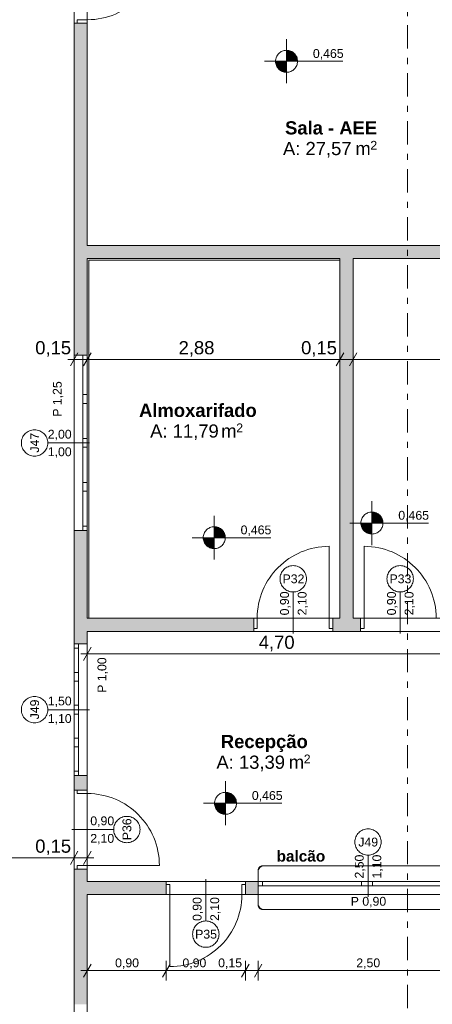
# Model space of a CAD drawing. Header units: millimetres. Extents: x -589 to 841, y -447 to 987.
# Tile 12 of 27: x 416 to 510, y 211 to 436. Entities that reach past the tile are written whole.
import ezdxf
from ezdxf.xclip import XClip

# ---------------------------------------------------------------- set-up
doc = ezdxf.new("R2010")
doc.units = ezdxf.units.MM
doc.header["$MEASUREMENT"] = 0
doc.header["$XCLIPFRAME"] = 0
doc.linetypes.add('Tracejado Duplo', pattern=[10.936111, 5.291667, -2.116667, 1.411111, -2.116667])
for name, color, linetype in [('Anotação - Geral.2D', 7, 'Continuous'), ('Cotas - Geral.2D', 7, 'Continuous'), ('Desenho 2D - Geral.2D', 7, 'Continuous'), ('Laje.ARQ', 7, 'Continuous'), ('Marcador - Cortes e Elevações.2D', 7, 'Continuous'), ('Parede.ARQ', 7, 'Continuous'), ('Zonas.ARQ', 7, 'Continuous')]:
    doc.layers.add(name, color=color, linetype=linetype)
doc.styles.add('GENERATED_STYLE_1', font='txt')
doc.styles.add('GENERATED_STYLE_2', font='txt')

# ---------------------------------------------------------------- blocks, each defined once
blk = doc.blocks.new('Desenho_1_1', base_point=(-612.98, 435.63))
at = {"layer": 'Cotas - Geral.2D', "linetype": 'Continuous', "lineweight": 0}
for points in [[(476.41, 426.36), (478.91, 426.36), (478.72, 427.32), (478.18, 428.13), (477.37, 428.67), (476.41, 428.86)], [(476.41, 426.36), (473.91, 426.36), (474.1, 425.4), (474.64, 424.59), (475.46, 424.05), (476.41, 423.86)], [(495.84, 321.1), (498.34, 321.1), (498.15, 322.06), (497.61, 322.87), (496.79, 323.41), (495.84, 323.6)], [(495.84, 321.1), (493.34, 321.1), (493.53, 320.14), (494.07, 319.33), (494.88, 318.79), (495.84, 318.6)], [(459.96, 317.77), (462.46, 317.77), (462.27, 318.72), (461.73, 319.53), (460.92, 320.07), (459.96, 320.27)], [(459.96, 317.77), (457.46, 317.77), (457.65, 316.81), (458.19, 316), (459, 315.46), (459.96, 315.27)], [(462.52, 257.24), (465.02, 257.24), (464.83, 258.2), (464.29, 259.01), (463.48, 259.55), (462.52, 259.74)], [(462.52, 257.24), (460.02, 257.24), (460.21, 256.29), (460.76, 255.48), (461.57, 254.93), (462.52, 254.74)]]:
    blk.add_hatch(color=7, dxfattribs=at).paths.add_polyline_path(points)
at = {"layer": 'Parede.ARQ', "linetype": 'Continuous', "lineweight": 0}
for points in [[(428.07, 384.4), (431.07, 384.4), (431.07, 435.03), (428.07, 435.03)], [(580.07, 384.4), (428.07, 384.4), (428.07, 381.4), (580.07, 381.4)], [(431.07, 381.4), (428.07, 381.4), (428.07, 359.37), (431.07, 359.37)], [(491.57, 299.4), (491.57, 381.4), (488.57, 381.4), (488.57, 299.4)], [(428.07, 299.4), (431.07, 299.4), (431.07, 319.37), (428.07, 319.37)], [(428.07, 299.4), (428.07, 296.4), (468.93, 296.4), (468.93, 299.4)], [(486.93, 299.4), (486.93, 296.4), (493.27, 296.4), (493.27, 299.4)], [(431.07, 296.4), (428.07, 296.4), (428.07, 293.57), (431.07, 293.57)], [(431.07, 263.57), (428.07, 263.57), (428.07, 260.25), (431.07, 260.25)], [(428.07, 211.42), (431.07, 211.42), (431.07, 242.25), (428.07, 242.25)], [(431.07, 239.41), (431.07, 236.41), (449.04, 236.41), (449.04, 239.41)], [(467.04, 236.41), (469.95, 236.41), (469.95, 239.41), (467.04, 239.41)]]:
    blk.add_hatch(color=36, dxfattribs=at).paths.add_polyline_path(points)
at = {"layer": 'Cotas - Geral.2D', "color": 7, "linetype": 'Continuous', "lineweight": 0}
for p, q in [((476.41, 421.36), (476.41, 431.36)), ((471.41, 426.36), (489.25, 426.36)), ((428.94, 359.91), (427.21, 356.91)), ((428.07, 356.16), (428.07, 360.66)), ((431.94, 359.91), (430.21, 356.91)), ((431.07, 356.16), (431.07, 360.66)), ((489.44, 359.91), (487.71, 356.91)), ((488.57, 356.16), (488.57, 360.66)), ((492.44, 359.91), (490.71, 356.91)), ((491.57, 356.16), (491.57, 360.66)), ((426.61, 358.41), (428.07, 358.41)), ((428.07, 358.41), (431.07, 358.41)), ((431.07, 358.41), (488.57, 358.41)), ((488.57, 358.41), (491.57, 358.41)), ((491.57, 358.41), (580.07, 358.41)), ((495.84, 316.1), (495.84, 326.1)), ((459.96, 312.77), (459.96, 322.77)), ((490.84, 321.1), (508.68, 321.1)), ((454.96, 317.77), (472.8, 317.77)), ((431.94, 292.78), (430.21, 289.78)), ((431.07, 289.03), (431.07, 293.53)), ((429.61, 291.28), (431.07, 291.28)), ((431.07, 291.28), (525.07, 291.28)), ((462.52, 252.24), (462.52, 262.24)), ((457.52, 257.24), (475.36, 257.24)), ((428.07, 242.56), (428.07, 247.06)), ((431.07, 242.56), (431.07, 247.06)), ((392.07, 244.81), (428.07, 244.81)), ((428.94, 246.31), (427.21, 243.31)), ((428.07, 244.81), (431.07, 244.81)), ((430.21, 243.31), (431.94, 246.31)), ((431.07, 244.81), (432.54, 244.81)), ((431.94, 220.59), (430.21, 217.59)), ((431.07, 216.84), (431.07, 221.34)), ((449.91, 220.59), (448.18, 217.59)), ((449.04, 216.84), (449.04, 221.34)), ((467.91, 220.59), (466.18, 217.59)), ((467.04, 216.84), (467.04, 221.34)), ((470.81, 220.59), (469.08, 217.59)), ((469.95, 216.84), (469.95, 221.34)), ((429.61, 219.09), (431.07, 219.09)), ((431.07, 219.09), (449.04, 219.09)), ((449.04, 219.09), (467.04, 219.09)), ((467.04, 219.09), (469.95, 219.09)), ((469.95, 219.09), (519.95, 219.09))]:
    blk.add_line(p, q, dxfattribs=at)
for centre in [(476.41, 426.36), (495.84, 321.1), (459.96, 317.77), (462.52, 257.24)]:
    blk.add_circle(centre, 2.5, dxfattribs=at)
at = {"layer": 'Desenho 2D - Geral.2D', "color": 7, "linetype": 'Continuous', "lineweight": 0}
for p, q in [((471.34, 243), (518.54, 243)), ((469.94, 234.4), (469.94, 241.6)), ((471.34, 233), (518.54, 233))]:
    blk.add_line(p, q, dxfattribs=at)
for centre, start, end in [((471.34, 241.6), 90, 180), ((471.34, 234.4), 180, 270)]:
    blk.add_arc(centre, 1.4, start, end, dxfattribs=at)
at = {"layer": 'Laje.ARQ', "color": 83, "linetype": 'Continuous', "lineweight": 0, "flags": 128}
blk.add_lwpolyline([(58.04, 796.4), (58.04, 83.48), (58.04, 51.62), (277.04, 51.62), (277.04, 135.62), (277.04, 363.88), (389.06, 363.88), (389.06, 196.46), (428.07, 196.46), (428.07, 381.4), (428.07, 687.4)], dxfattribs=at)
for points in [[(431.07, 384.4), (580.07, 384.4), (580.07, 458.4), (431.07, 458.4)], [(431.43, 299.4), (488.57, 299.4), (488.57, 381.01), (431.43, 381.01)], [(491.57, 299.4), (580.07, 299.4), (580.07, 381.4), (491.57, 381.4)], [(431.07, 239.41), (525.07, 239.41), (525.07, 296.4), (431.07, 296.4)], [(431.07, 146.41), (580.07, 146.41), (580.07, 236.41), (431.07, 236.41)]]:
    blk.add_lwpolyline(points, close=True, dxfattribs=at)
blk.add_lwpolyline([(470.94, 233), (518.94, 233, 0.414214), (519.94, 234), (519.94, 242, 0.414214), (518.94, 243), (470.94, 243, 0.414214), (469.94, 242), (469.94, 234, 0.414214)], format="xyb", close=True, dxfattribs=at)
at = {"layer": 'Marcador - Cortes e Elevações.2D', "color": 7, "linetype": 'Tracejado Duplo', "lineweight": 0}
blk.add_line((503.92, 915.74), (503.92, 39.98), dxfattribs=at)
at = {"layer": 'Parede.ARQ', "color": 7, "linetype": 'Continuous', "lineweight": 0}
for p, q in [((428.77, 435.03), (428.77, 435.83)), ((428.77, 435.83), (431.07, 435.83)), ((431.07, 435.83), (431.07, 435.03)), ((428.77, 435.03), (428.07, 435.03)), ((428.77, 435.03), (428.07, 435.03)), ((428.07, 435.03), (428.07, 434.29)), ((428.07, 435.03), (428.07, 434.29)), ((431.07, 435.03), (428.77, 435.03)), ((431.07, 435.03), (428.77, 435.03)), ((431.07, 435.03), (428.77, 435.03)), ((431.07, 435.03), (431.07, 434.29)), ((431.07, 435.03), (431.07, 434.29)), ((428.07, 319.37), (428.07, 359.37)), ((430.07, 359.37), (428.07, 359.37)), ((430.07, 359.37), (430.07, 358.37)), ((431.07, 359.37), (430.07, 359.37)), ((431.07, 359.37), (430.07, 359.37)), ((431.07, 319.37), (431.07, 359.37)), ((431.07, 358.37), (431.07, 359.37)), ((430.07, 358.37), (431.07, 358.37)), ((430.07, 358.37), (430.07, 350.37)), ((431.07, 350.37), (431.07, 358.37)), ((431.07, 350.37), (430.07, 350.37)), ((430.07, 350.37), (430.07, 349.37)), ((431.07, 349.37), (431.07, 350.37)), ((430.07, 349.37), (430.07, 348.37)), ((430.07, 348.37), (431.07, 348.37)), ((430.07, 348.37), (430.07, 340.37)), ((431.07, 348.37), (431.07, 349.37)), ((431.07, 340.37), (431.07, 348.37)), ((422.07, 339.37), (431.57, 339.37)), ((431.07, 340.37), (430.07, 340.37)), ((430.07, 340.37), (430.07, 339.37)), ((430.07, 339.37), (430.07, 338.37)), ((431.07, 339.37), (431.07, 340.37)), ((431.07, 338.37), (431.07, 339.37)), ((430.07, 338.37), (431.07, 338.37)), ((430.07, 338.37), (430.07, 330.37)), ((431.07, 330.37), (431.07, 338.37)), ((431.07, 330.37), (430.07, 330.37)), ((430.07, 330.37), (430.07, 329.37)), ((431.07, 329.37), (431.07, 330.37)), ((430.07, 329.37), (430.07, 328.37)), ((430.07, 328.37), (431.07, 328.37)), ((430.07, 328.37), (430.07, 320.37)), ((431.07, 328.37), (431.07, 329.37)), ((431.07, 320.37), (431.07, 328.37)), ((430.07, 319.37), (428.07, 319.37)), ((431.07, 320.37), (430.07, 320.37)), ((430.07, 320.37), (430.07, 319.37)), ((431.07, 319.37), (430.07, 319.37)), ((431.07, 319.37), (430.07, 319.37)), ((431.07, 319.37), (431.07, 320.37)), ((486.13, 299.4), (486.13, 315.8)), ((494.07, 299.4), (494.07, 315.8)), ((477.93, 305.4), (477.93, 295.9)), ((502.27, 305.4), (502.27, 295.9)), ((468.93, 299.4), (468.19, 299.4)), ((468.93, 299.4), (468.19, 299.4)), ((469.73, 299.4), (468.93, 299.4)), ((468.93, 299.4), (468.93, 297.1)), ((468.93, 299.4), (468.93, 297.1)), ((468.93, 299.4), (468.93, 297.1)), ((469.73, 297.1), (469.73, 299.4)), ((486.93, 299.4), (486.13, 299.4)), ((486.13, 299.4), (486.13, 297.1)), ((486.93, 297.1), (486.93, 299.4)), ((486.93, 299.4), (486.93, 297.1)), ((486.93, 299.4), (486.93, 297.1)), ((486.93, 299.4), (487.67, 299.4)), ((486.93, 299.4), (487.67, 299.4)), ((493.27, 299.4), (492.53, 299.4)), ((493.27, 299.4), (492.53, 299.4)), ((493.27, 299.4), (494.07, 299.4)), ((493.27, 297.1), (493.27, 299.4)), ((493.27, 299.4), (493.27, 297.1)), ((493.27, 299.4), (493.27, 297.1)), ((494.07, 299.4), (494.07, 297.1)), ((468.93, 296.4), (468.19, 296.4)), ((468.93, 296.4), (468.19, 296.4)), ((468.93, 297.1), (469.73, 297.1)), ((468.93, 297.1), (468.93, 296.4)), ((468.93, 297.1), (468.93, 296.4)), ((486.13, 297.1), (486.93, 297.1)), ((486.93, 297.1), (486.93, 296.4)), ((486.93, 297.1), (486.93, 296.4)), ((486.93, 296.4), (487.67, 296.4)), ((486.93, 296.4), (487.67, 296.4)), ((493.27, 296.4), (492.53, 296.4)), ((493.27, 296.4), (492.53, 296.4)), ((494.07, 297.1), (493.27, 297.1)), ((493.27, 297.1), (493.27, 296.4)), ((493.27, 297.1), (493.27, 296.4)), ((428.07, 293.57), (428.07, 263.57)), ((428.07, 292.57), (428.07, 293.57)), ((428.07, 293.57), (429.07, 293.57)), ((428.07, 293.57), (429.07, 293.57)), ((429.07, 292.57), (428.07, 292.57)), ((428.07, 287.07), (428.07, 292.57)), ((429.07, 293.57), (429.07, 292.57)), ((429.07, 293.57), (431.07, 293.57)), ((429.07, 292.57), (429.07, 287.07)), ((431.07, 293.57), (431.07, 263.57)), ((428.07, 286.07), (428.07, 287.07)), ((428.07, 287.07), (429.07, 287.07)), ((428.07, 285.07), (428.07, 286.07)), ((429.07, 285.07), (428.07, 285.07)), ((428.07, 279.57), (428.07, 285.07)), ((429.07, 287.07), (429.07, 286.07)), ((429.07, 286.07), (429.07, 285.07)), ((429.07, 285.07), (429.07, 279.57)), ((422.07, 278.57), (431.57, 278.57)), ((428.07, 278.57), (428.07, 279.57)), ((428.07, 279.57), (429.07, 279.57)), ((428.07, 277.57), (428.07, 278.57)), ((429.07, 279.57), (429.07, 278.57)), ((429.07, 278.57), (429.07, 277.57)), ((429.07, 277.57), (428.07, 277.57)), ((428.07, 272.07), (428.07, 277.57)), ((429.07, 277.57), (429.07, 272.07)), ((428.07, 271.07), (428.07, 272.07)), ((428.07, 272.07), (429.07, 272.07)), ((429.07, 272.07), (429.07, 271.07)), ((428.07, 270.07), (428.07, 271.07)), ((429.07, 270.07), (428.07, 270.07)), ((428.07, 264.57), (428.07, 270.07)), ((429.07, 271.07), (429.07, 270.07)), ((429.07, 270.07), (429.07, 264.57)), ((428.07, 263.57), (428.07, 264.57)), ((428.07, 264.57), (429.07, 264.57)), ((428.07, 263.57), (429.07, 263.57)), ((428.07, 263.57), (429.07, 263.57)), ((429.07, 264.57), (429.07, 263.57)), ((429.07, 263.57), (431.07, 263.57)), ((428.07, 260.25), (428.07, 260.99)), ((428.07, 260.25), (428.07, 260.99)), ((431.07, 260.25), (431.07, 260.99)), ((431.07, 260.25), (431.07, 260.99)), ((428.77, 260.25), (428.07, 260.25)), ((428.77, 260.25), (428.07, 260.25)), ((428.77, 260.25), (428.77, 259.45)), ((431.07, 260.25), (428.77, 260.25)), ((431.07, 260.25), (428.77, 260.25)), ((431.07, 260.25), (428.77, 260.25)), ((428.77, 259.45), (431.07, 259.45)), ((431.07, 259.45), (431.07, 260.25)), ((437.07, 251.25), (427.57, 251.25)), ((494.95, 245.41), (494.95, 235.91)), ((431.07, 243.05), (428.77, 243.05)), ((428.77, 243.05), (428.77, 242.25)), ((431.07, 242.25), (431.07, 243.05)), ((431.07, 243.05), (447.47, 243.05)), ((428.77, 242.25), (428.07, 242.25)), ((428.77, 242.25), (428.07, 242.25)), ((428.07, 242.25), (428.07, 241.51)), ((428.07, 242.25), (428.07, 241.51)), ((428.77, 242.25), (431.07, 242.25)), ((431.07, 242.25), (428.77, 242.25)), ((431.07, 242.25), (428.77, 242.25)), ((431.07, 242.25), (431.07, 241.51)), ((431.07, 242.25), (431.07, 241.51)), ((449.04, 239.41), (448.3, 239.41)), ((449.04, 239.41), (448.3, 239.41)), ((449.04, 238.71), (449.04, 239.41)), ((449.04, 238.71), (449.04, 239.41)), ((449.84, 238.71), (449.04, 238.71)), ((449.04, 238.71), (449.04, 236.41)), ((449.04, 236.41), (449.04, 238.71)), ((449.04, 236.41), (449.04, 238.71)), ((449.84, 236.41), (449.84, 238.71)), ((458.04, 230.41), (458.04, 239.91)), ((467.04, 238.71), (466.24, 238.71)), ((466.24, 238.71), (466.24, 236.41)), ((467.04, 238.71), (467.04, 239.41)), ((467.04, 238.71), (467.04, 239.41)), ((467.04, 239.41), (467.78, 239.41)), ((467.04, 239.41), (467.78, 239.41)), ((467.04, 236.41), (467.04, 238.71)), ((467.04, 236.41), (467.04, 238.71)), ((467.04, 236.41), (467.04, 238.71)), ((519.95, 239.41), (469.95, 239.41)), ((469.95, 239.41), (470.95, 239.41)), ((469.95, 239.41), (469.95, 238.41)), ((469.95, 239.41), (469.95, 238.41)), ((470.95, 238.41), (469.95, 238.41)), ((469.95, 238.41), (469.95, 236.41)), ((470.95, 239.41), (470.95, 238.41)), ((470.95, 239.41), (493.45, 239.41)), ((493.45, 238.41), (470.95, 238.41)), ((493.45, 238.41), (493.45, 239.41)), ((493.45, 239.41), (494.45, 239.41)), ((494.45, 238.41), (493.45, 238.41)), ((494.45, 239.41), (495.95, 239.41)), ((495.95, 238.41), (494.45, 238.41)), ((495.95, 239.41), (495.95, 238.41)), ((495.95, 239.41), (518.45, 239.41)), ((518.45, 238.41), (495.95, 238.41)), ((449.04, 236.41), (448.3, 236.41)), ((449.04, 236.41), (448.3, 236.41)), ((449.04, 236.41), (449.84, 236.41)), ((449.84, 236.41), (449.84, 220.01)), ((466.24, 236.41), (467.04, 236.41)), ((467.04, 236.41), (467.78, 236.41)), ((467.04, 236.41), (467.78, 236.41)), ((519.95, 236.41), (469.95, 236.41))]:
    blk.add_line(p, q, dxfattribs=at)
at = {"layer": 'Parede.ARQ', "color": 7, "linetype": 'Continuous', "lineweight": 0, "flags": 128}
for points in [[(428.07, 435.03), (428.07, 384.4)], [(431.07, 384.4), (431.07, 435.03)], [(428.07, 384.4), (428.07, 381.4)], [(580.07, 384.4), (431.07, 384.4)], [(428.07, 381.4), (428.07, 359.37)], [(431.07, 359.37), (431.07, 381.4)], [(431.07, 381.4), (488.57, 381.4)], [(488.57, 381.4), (488.57, 299.4)], [(491.57, 381.4), (580.07, 381.4)], [(491.57, 299.4), (491.57, 381.4)], [(428.07, 319.37), (428.07, 299.4)], [(431.07, 299.4), (431.07, 319.37)], [(428.07, 299.4), (428.07, 296.4)], [(468.93, 299.4), (431.07, 299.4)], [(488.57, 299.4), (486.93, 299.4)], [(493.27, 299.4), (491.57, 299.4)], [(428.07, 296.4), (428.07, 293.57)], [(431.07, 293.57), (431.07, 296.4)], [(431.07, 296.4), (468.93, 296.4)], [(486.93, 296.4), (493.27, 296.4)], [(428.07, 263.57), (428.07, 260.25)], [(431.07, 260.25), (431.07, 263.57)], [(428.07, 242.25), (428.07, 211.42)], [(431.07, 239.41), (431.07, 242.25)], [(449.04, 239.41), (431.07, 239.41)], [(469.95, 239.41), (467.04, 239.41)], [(431.07, 211.42), (431.07, 236.41)], [(431.07, 236.41), (449.04, 236.41)], [(467.04, 236.41), (469.95, 236.41)]]:
    blk.add_lwpolyline(points, dxfattribs=at)
at = {"layer": 'Parede.ARQ', "color": 7, "linetype": 'Continuous', "lineweight": 0}
for centre, start, end in [((431.07, 452.23), 270, 0), ((486.13, 299.4), 90, 180), ((494.07, 299.4), 0, 90), ((431.07, 243.05), 0, 90), ((449.84, 236.41), 270, 0)]:
    blk.add_arc(centre, 16.4, start, end, dxfattribs=at)
at = {"layer": 'Parede.ARQ', "color": 8, "linetype": 'Continuous', "lineweight": 0}
for centre, start, end in [((419.07, 339.37), 90, 270), ((419.07, 339.37), 270, 90), ((477.93, 308.4), 0, 180), ((502.27, 308.4), 0, 180), ((477.93, 308.4), 180, 0), ((502.27, 308.4), 180, 0), ((419.07, 278.57), 90, 270), ((419.07, 278.57), 270, 90), ((440.07, 251.25), 90, 270), ((440.07, 251.25), 270, 90), ((494.95, 248.41), 0, 180), ((494.95, 248.41), 180, 0), ((458.04, 227.41), 0, 180), ((458.04, 227.41), 180, 0)]:
    blk.add_arc(centre, 3, start, end, dxfattribs=at)
at = {"layer": 'Zonas.ARQ', "color": 7, "linetype": 'Continuous', "lineweight": 0}
for p, q in [((428.07, 435.03), (428.07, 434.29)), ((428.77, 435.03), (428.07, 435.03)), ((431.07, 435.03), (428.77, 435.03)), ((431.07, 435.03), (431.07, 434.29)), ((430.07, 359.37), (428.07, 359.37)), ((431.07, 359.37), (430.07, 359.37)), ((430.07, 319.37), (428.07, 319.37)), ((431.07, 319.37), (430.07, 319.37)), ((468.93, 299.4), (468.19, 299.4)), ((468.93, 299.4), (468.93, 297.1)), ((486.93, 299.4), (487.67, 299.4)), ((486.93, 299.4), (486.93, 297.1)), ((493.27, 299.4), (492.53, 299.4)), ((493.27, 299.4), (493.27, 297.1)), ((468.93, 296.4), (468.19, 296.4)), ((468.93, 297.1), (468.93, 296.4)), ((486.93, 297.1), (486.93, 296.4)), ((486.93, 296.4), (487.67, 296.4)), ((493.27, 296.4), (492.53, 296.4)), ((493.27, 297.1), (493.27, 296.4)), ((428.07, 293.57), (429.07, 293.57)), ((429.07, 293.57), (431.07, 293.57)), ((428.07, 263.57), (429.07, 263.57)), ((429.07, 263.57), (431.07, 263.57)), ((428.07, 260.25), (428.07, 260.99)), ((431.07, 260.25), (431.07, 260.99)), ((428.77, 260.25), (428.07, 260.25)), ((431.07, 260.25), (428.77, 260.25)), ((428.07, 242.25), (428.07, 241.51)), ((428.77, 242.25), (428.07, 242.25)), ((431.07, 242.25), (428.77, 242.25)), ((431.07, 242.25), (431.07, 241.51)), ((449.04, 239.41), (448.3, 239.41)), ((449.04, 238.71), (449.04, 239.41)), ((449.04, 236.41), (449.04, 238.71)), ((467.04, 239.41), (467.78, 239.41)), ((467.04, 238.71), (467.04, 239.41)), ((467.04, 236.41), (467.04, 238.71)), ((469.95, 239.41), (469.95, 238.41)), ((469.95, 238.41), (469.95, 236.41)), ((449.04, 236.41), (448.3, 236.41)), ((467.04, 236.41), (467.78, 236.41))]:
    blk.add_line(p, q, dxfattribs=at)
at = {"layer": 'Anotação - Geral.2D', "color": 7, "linetype": 'Continuous', "lineweight": 0, "insert": (479.68, 246.45), "char_height": 2.5, "attachment_point": 2, "style": 'GENERATED_STYLE_2'}
blk.add_mtext('\\A1;{\\pqc;\\fArial|b1|i0|c0|p38;balcão}', dxfattribs=at)
at = {"layer": 'Cotas - Geral.2D', "color": 7, "linetype": 'Continuous', "lineweight": 0, "attachment_point": 7, "style": 'GENERATED_STYLE_1'}
for s, insert, char_height, width in [('\\A1;{\\pql;\\fArial|b0|i0|c0|p38;0,465}', (482.41, 426.76), 2, 6.8389), ('\\A1;{\\pql;\\fArial|b0|i0|c0|p38;0,15}', (419.22, 359.01), 3, 7.9817), ('\\A1;{\\pql;\\fArial|b0|i0|c0|p38;2,88}', (451.84, 359.01), 3, 7.9817), ('\\A1;{\\pql;\\fArial|b0|i0|c0|p38;0,15}', (479.72, 359.01), 3, 7.9817), ('\\A1;{\\pql;\\fArial|b0|i0|c0|p38;0,465}', (501.84, 321.5), 2, 6.8389), ('\\A1;{\\pql;\\fArial|b0|i0|c0|p38;0,465}', (465.96, 318.17), 2, 6.8389), ('\\A1;{\\pql;\\fArial|b0|i0|c0|p38;4,70}', (470.09, 291.88), 3, 7.9817), ('\\A1;{\\pql;\\fArial|b0|i0|c0|p38;0,465}', (468.52, 257.64), 2, 6.8389), ('\\A1;{\\pql;\\fArial|b0|i0|c0|p38;0,15}', (419.22, 245.41), 3, 7.9817), ('\\A1;{\\pql;\\fArial|b0|i0|c0|p38;0,90}', (437.4, 219.49), 2, 5.3212), ('\\A1;{\\pql;\\fArial|b0|i0|c0|p38;0,90}', (452.72, 219.49), 2, 5.3212), ('\\A1;{\\pql;\\fArial|b0|i0|c0|p38;0,15}', (460.85, 219.49), 2, 5.3212), ('\\A1;{\\pql;\\fArial|b0|i0|c0|p38;2,50}', (492.28, 219.49), 2, 5.3212)]:
    blk.add_mtext(s, dxfattribs=dict(at, insert=insert, char_height=char_height, width=width))
at = {"layer": 'Parede.ARQ', "color": 7, "linetype": 'Continuous', "lineweight": 0, "char_height": 2, "attachment_point": 7, "rotation": 90, "style": 'GENERATED_STYLE_1'}
for s, insert in [('\\A1;{\\pql;\\fArial|b0|i0|c0|p38;P 1,25}', (425.61, 345.34)), ('\\A1;{\\pql;\\fArial|b0|i0|c0|p38;J47}', (420.11, 337.17)), ('\\A1;{\\pql;\\fArial|b0|i0|c0|p38;0,90}', (477.32, 300.07)), ('\\A1;{\\pql;\\fArial|b0|i0|c0|p38;2,10}', (481.32, 300.07)), ('\\A1;{\\pql;\\fArial|b0|i0|c0|p38;0,90}', (501.66, 300.07)), ('\\A1;{\\pql;\\fArial|b0|i0|c0|p38;2,10}', (505.66, 300.07)), ('\\A1;{\\pql;\\fArial|b0|i0|c0|p38;P 1,00}', (435.77, 282.41)), ('\\A1;{\\pql;\\fArial|b0|i0|c0|p38;J49}', (420.11, 276.37)), ('\\A1;{\\pql;\\fArial|b0|i0|c0|p38;P36}', (441.11, 248.82)), ('\\A1;{\\pql;\\fArial|b0|i0|c0|p38;2,50}', (494.33, 240.09)), ('\\A1;{\\pql;\\fArial|b0|i0|c0|p38;1,10}', (498.33, 240.09)), ('\\A1;{\\pql;\\fArial|b0|i0|c0|p38;0,90}', (457.43, 230.41)), ('\\A1;{\\pql;\\fArial|b0|i0|c0|p38;2,10}', (461.43, 230.41))]:
    blk.add_mtext(s, dxfattribs=dict(at, insert=insert))
at = {"layer": 'Parede.ARQ', "color": 7, "linetype": 'Continuous', "lineweight": 0, "char_height": 2, "attachment_point": 7, "style": 'GENERATED_STYLE_1'}
for s, insert in [('\\A1;{\\pql;\\fArial|b0|i0|c0|p38;2,00}', (422.07, 339.98)), ('\\A1;{\\pql;\\fArial|b0|i0|c0|p38;1,00}', (422.07, 335.98)), ('\\A1;{\\pql;\\fArial|b0|i0|c0|p38;P32}', (475.5, 307.36)), ('\\A1;{\\pql;\\fArial|b0|i0|c0|p38;P33}', (499.84, 307.36)), ('\\A1;{\\pql;\\fArial|b0|i0|c0|p38;1,50}', (422.07, 279.18)), ('\\A1;{\\pql;\\fArial|b0|i0|c0|p38;1,10}', (422.07, 275.18)), ('\\A1;{\\pql;\\fArial|b0|i0|c0|p38;0,90}', (431.75, 251.86)), ('\\A1;{\\pql;\\fArial|b0|i0|c0|p38;2,10}', (431.75, 247.86)), ('\\A1;{\\pql;\\fArial|b0|i0|c0|p38;J49}', (492.74, 247.37)), ('\\A1;{\\pql;\\fArial|b0|i0|c0|p38;P 0,90}', (491.01, 233.52)), ('\\A1;{\\pql;\\fArial|b0|i0|c0|p38;P35}', (455.61, 226.37))]:
    blk.add_mtext(s, dxfattribs=dict(at, insert=insert))
at = {"layer": 'Zonas.ARQ', "color": 7, "linetype": 'Continuous', "lineweight": 0, "attachment_point": 1}
for s, insert, char_height, style in [('\\A1;{\\pql;\\fArial|b1|i0|c0|p38;Sala - AEE}', (476.07, 412.68), 3, 'GENERATED_STYLE_2'), ('\\A1;{\\pql;\\fArial|b0|i0|c0|p38;A: 27,57}', (475.6, 407.97), 3, 'GENERATED_STYLE_1'), ('\\A1;{\\pql;\\fArial|b0|i0|c0|p38; m}', (490.9, 407.97), 3, 'GENERATED_STYLE_1'), ('\\A1;{\\pql;\\fArial|b0|i0|c0|p38;2}', (495.48, 408.2), 2, 'GENERATED_STYLE_1'), ('\\A1;{\\pql;\\fArial|b1|i0|c0|p38;Almoxarifado}', (442.84, 348.29), 3, 'GENERATED_STYLE_2'), ('\\A1;{\\pql;\\fArial|b0|i0|c0|p38;A: 11,79}', (445.37, 343.58), 3, 'GENERATED_STYLE_1'), ('\\A1;{\\pql;\\fArial|b0|i0|c0|p38;2}', (464.96, 343.8), 2, 'GENERATED_STYLE_1'), ('\\A1;{\\pql;\\fArial|b0|i0|c0|p38; m}', (460.38, 343.58), 3, 'GENERATED_STYLE_1'), ('\\A1;{\\pql;\\fArial|b1|i0|c0|p38;Recepção}', (461.45, 272.82), 3, 'GENERATED_STYLE_2'), ('\\A1;{\\pql;\\fArial|b0|i0|c0|p38;A: 13,39}', (460.45, 268.1), 3, 'GENERATED_STYLE_1'), ('\\A1;{\\pql;\\fArial|b0|i0|c0|p38; m}', (475.75, 268.1), 3, 'GENERATED_STYLE_1'), ('\\A1;{\\pql;\\fArial|b0|i0|c0|p38;2}', (480.33, 268.33), 2, 'GENERATED_STYLE_1')]:
    blk.add_mtext(s, dxfattribs=dict(at, insert=insert, char_height=char_height, style=style))

msp = doc.modelspace()

# ---------------------------------------------------------------- block references
at = {"color": 7, "linetype": 'Continuous', "lineweight": 0}
ref = msp.add_blockref('Desenho_1_1', (-612.98, 435.63), dxfattribs=at)
XClip(ref).set_block_clipping_path([(35.1353416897, 37.3848133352), (284.9334299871, 37.3848133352), (284.9334299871, 24.3913893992), (642.5463821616, 24.3913893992), (642.5463821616, 324.9652811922), (662.5106744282, 324.9652811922), (662.5106744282, 424.998918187), (640.774709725, 431.4917679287), (640.774709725, 825.5242281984), (640.774709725, 973.901529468), (35.1353416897, 973.901529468)])

doc.saveas('drawing.dxf')
